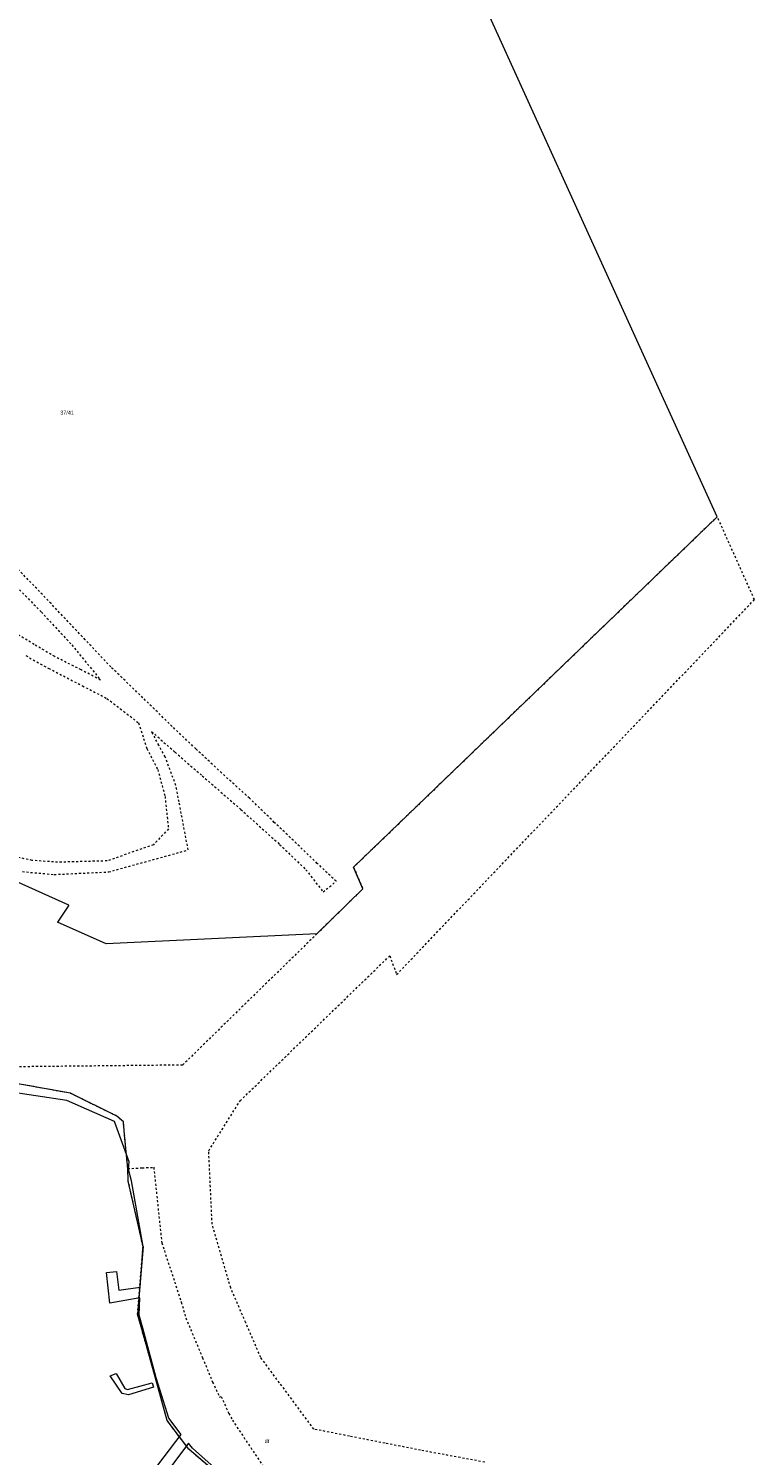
# Model space of a CAD drawing. Header units: metres. Extents: x 5549007 to 5551206, y 5955197 to 5958932.
# Tile 22 of 23: x 5550330 to 5550505, y 5958033 to 5958378. Entities that reach past the tile are written whole.
import ezdxf

# ---------------------------------------------------------------- set-up
doc = ezdxf.new("R2010")
doc.units = ezdxf.units.M
doc.linetypes.add('219-500', pattern=[0])
doc.linetypes.add('egug-500', pattern=[1, 0.5, -0.5])
doc.styles.get("Standard").update_dxf_attribs({"font": 'Working1250', "width": 0.75})

msp = doc.modelspace()

# ---------------------------------------------------------------- linework, layer by layer
at = {"layer": '218-kontur użytku gruntowego', "color": 3, "linetype": 'egug-500', "lineweight": 18, "flags": 128}
for points in [[(5550496.42, 5958259.88), (5550408.34, 5958174.99)], [(5550505.42, 5958239.8), (5550496.42, 5958259.88)], [(5550323.93, 5958245.77), (5550332.72, 5958236.79)], [(5550335.06, 5958238.86), (5550326.81, 5958247.45)], [(5550343.34, 5958230.1), (5550335.06, 5958238.86)], [(5550418.77, 5958149), (5550505.42, 5958239.8)], [(5550332.72, 5958236.79), (5550340.09, 5958228.84)], [(5550330.99, 5958228.95), (5550322.95, 5958233.77)], [(5550335.95, 5958226), (5550330.99, 5958228.95)], [(5550340.09, 5958228.84), (5550347.07, 5958220.33)], [(5550349.54, 5958223.5), (5550343.34, 5958230.1)], [(5550328.98, 5958226.23), (5550334.52, 5958223.15)], [(5550342.34, 5958222.8), (5550335.95, 5958226)], [(5550334.52, 5958223.15), (5550342.66, 5958218.93)], [(5550347.07, 5958220.33), (5550342.34, 5958222.8)], [(5550357.31, 5958216.04), (5550349.54, 5958223.5)], [(5550342.66, 5958218.93), (5550348.62, 5958215.86)], [(5550348.62, 5958215.86), (5550351.85, 5958213.39)], [(5550364.39, 5958209.1), (5550357.31, 5958216.04)], [(5550351.85, 5958213.39), (5550356.27, 5958209.94)], [(5550356.27, 5958209.94), (5550358.28, 5958203.72)], [(5550361.18, 5958204.54), (5550359.43, 5958207.87)], [(5550359.43, 5958207.87), (5550365.1, 5958202.84)], [(5550370.14, 5958203.65), (5550364.39, 5958209.1)], [(5550358.28, 5958203.72), (5550360.91, 5958198.64)], [(5550362.71, 5958201.7), (5550361.18, 5958204.54)], [(5550376.36, 5958197.83), (5550370.14, 5958203.65)], [(5550365.3, 5958194.82), (5550362.71, 5958201.7)], [(5550365.1, 5958202.84), (5550371.67, 5958197.16)], [(5550360.91, 5958198.64), (5550362.67, 5958192.13)], [(5550371.67, 5958197.16), (5550381.03, 5958188.97)], [(5550383.11, 5958191.73), (5550376.36, 5958197.83)], [(5550366.07, 5958190.83), (5550365.3, 5958194.82)], [(5550362.67, 5958192.13), (5550363.5, 5958184.25)], [(5550368.28, 5958179.18), (5550366.07, 5958190.83)], [(5550389.14, 5958185.86), (5550383.11, 5958191.73)], [(5550381.03, 5958188.97), (5550390.42, 5958180.53)], [(5550363.5, 5958184.25), (5550359.85, 5958180.42)], [(5550399.54, 5958175.93), (5550389.14, 5958185.86)], [(5550359.85, 5958180.42), (5550348.64, 5958176.52)], [(5550390.42, 5958180.53), (5550396.77, 5958174.4)], [(5550330.5, 5958176.66), (5550325.31, 5958177.7)], [(5550336.67, 5958176.19), (5550330.5, 5958176.66)], [(5550348.64, 5958176.52), (5550336.67, 5958176.19)], [(5550349.03, 5958173.86), (5550368.28, 5958179.18)], [(5550404.11, 5958171.58), (5550399.54, 5958175.93)], [(5550328.12, 5958173.93), (5550335.84, 5958173.23)], [(5550335.84, 5958173.23), (5550349.03, 5958173.86)], [(5550396.77, 5958174.4), (5550400.95, 5958169.01)], [(5550408.34, 5958174.99), (5550410.58, 5958169.77)], [(5550410.58, 5958169.77), (5550399.47, 5958158.89)], [(5550400.95, 5958169.01), (5550404.11, 5958171.58)], [(5550399.47, 5958158.89), (5550366.92, 5958127.08)], [(5550380.85, 5958118.42), (5550417.09, 5958153.54)], [(5550417.09, 5958153.54), (5550418.77, 5958149)], [(5550366.92, 5958127.08), (5550327.45, 5958126.66)], [(5550339.76, 5958120.24), (5550324.79, 5958122.97)], [(5550351.02, 5958114.69), (5550339.76, 5958120.24)], [(5550373.26, 5958106.33), (5550380.85, 5958118.42)], [(5550352.59, 5958113.29), (5550351.02, 5958114.69)], [(5550352.88, 5958110.19), (5550352.59, 5958113.29)], [(5550353.64, 5958102.01), (5550352.88, 5958110.19)], [(5550374.08, 5958088.55), (5550373.26, 5958106.33)], [(5550353.64, 5958102.01), (5550357.14, 5958102.18)], [(5550353.78, 5958098.97), (5550353.64, 5958102.01)], [(5550357.14, 5958102.18), (5550359.95, 5958102.32)], [(5550359.95, 5958102.32), (5550361.88, 5958084.03)], [(5550357.34, 5958083.17), (5550353.78, 5958098.97)], [(5550376.33, 5958080.83), (5550374.08, 5958088.55)], [(5550356.04, 5958066.77), (5550357.34, 5958083.17)], [(5550361.88, 5958084.03), (5550366.62, 5958069.66)], [(5550378.58, 5958073.1), (5550376.33, 5958080.83)], [(5550382.22, 5958064.69), (5550378.58, 5958073.1)], [(5550366.62, 5958069.66), (5550367.72, 5958065.83)], [(5550357.1, 5958062.88), (5550356.04, 5958066.77)], [(5550367.72, 5958065.83), (5550371.75, 5958056.21)], [(5550360.39, 5958051.27), (5550357.1, 5958062.88)], [(5550385.85, 5958056.27), (5550382.22, 5958064.69)], [(5550371.75, 5958056.21), (5550374.2, 5958050.3)], [(5550398.71, 5958038.91), (5550385.85, 5958056.27)], [(5550363.21, 5958040.96), (5550360.39, 5958051.27)], [(5550374.2, 5958050.3), (5550375.9, 5958046.63)], [(5550375.9, 5958046.63), (5550376.27, 5958046.8)], [(5550376.27, 5958046.8), (5550378.11, 5958042.69)], [(5550378.11, 5958042.69), (5550378.98, 5958041.08)], [(5550368.44, 5958034.04), (5550363.21, 5958040.96)], [(5550378.98, 5958041.08), (5550388.28, 5958027.17)], [(5550407.33, 5958037.2), (5550398.71, 5958038.91)], [(5550415.95, 5958035.49), (5550407.33, 5958037.2)], [(5550424.57, 5958033.79), (5550415.95, 5958035.49)], [(5550384.97, 5958019.86), (5550368.44, 5958034.04)], [(5550440.09, 5958030.91), (5550424.57, 5958033.79)]]:
    msp.add_lwpolyline(points, dxfattribs=at)
at = {"layer": '219-działka ewidencyjna', "color": 7, "linetype": '219-500', "lineweight": 18, "flags": 128}
for points in [[(5550496.42, 5958259.88), (5550419.47, 5958429.18)], [(5550496.42, 5958259.88), (5550408.34, 5958174.99)], [(5550339.4, 5958165.82), (5550313.44, 5958177.41)], [(5550410.58, 5958169.77), (5550408.34, 5958174.99)], [(5550410.58, 5958169.77), (5550399.47, 5958158.89)], [(5550339.4, 5958165.82), (5550336.6, 5958161.68)], [(5550348.42, 5958156.4), (5550336.6, 5958161.68)], [(5550399.47, 5958158.89), (5550348.42, 5958156.4)], [(5550339.76, 5958120.24), (5550324.79, 5958122.97)], [(5550351.02, 5958114.69), (5550339.76, 5958120.24)], [(5550352.59, 5958113.29), (5550351.02, 5958114.69)], [(5550352.88, 5958110.19), (5550352.59, 5958113.29)], [(5550353.64, 5958102.01), (5550352.88, 5958110.19)], [(5550353.78, 5958098.97), (5550353.64, 5958102.01)], [(5550357.34, 5958083.17), (5550353.78, 5958098.97)], [(5550357.34, 5958083.17), (5550356.04, 5958066.77)], [(5550357.1, 5958062.88), (5550356.04, 5958066.77)], [(5550360.39, 5958051.27), (5550357.1, 5958062.88)], [(5550363.21, 5958040.96), (5550360.39, 5958051.27)], [(5550368.44, 5958034.04), (5550363.21, 5958040.96)], [(5550384.97, 5958019.86), (5550368.44, 5958034.04)]]:
    msp.add_lwpolyline(points, dxfattribs=at)
at = {"layer": 'woda stojąca', "color": 141, "linetype": 'CONTINUOUS', "lineweight": 18, "flags": 128}
for points in [[(5550359.63, 5958028.49), (5550366.6, 5958037.61), (5550363.57, 5958041.58), (5550360.55, 5958051.34), (5550357.33, 5958063.33), (5550356.4, 5958066.47), (5550356.57, 5958070.7), (5550349.31, 5958069.44), (5550348.48, 5958076.81), (5550350.89, 5958077.08), (5550351.45, 5958072.54), (5550356.67, 5958073.26), (5550357.34, 5958083.17), (5550354.53, 5958099.03), (5550353.84, 5958101.78), (5550354.01, 5958103.67), (5550350.42, 5958113.38), (5550338.9, 5958118.47), (5550323.85, 5958120.74)], [(5550385.16, 5958020.18), (5550369.31, 5958034.32), (5550368.37, 5958035.48), (5550361.9, 5958026.84)]]:
    msp.add_lwpolyline(points, dxfattribs=at)
msp.add_lwpolyline([(5550359.59, 5958050.14), (5550359.92, 5958049.11), (5550353.85, 5958047.19), (5550352.27, 5958047.57), (5550349.41, 5958051.81), (5550350.86, 5958052.42), (5550352.95, 5958048.77), (5550353.59, 5958048.52)], close=True, dxfattribs=at)

# ---------------------------------------------------------------- texts
at = {"layer": '210-oznaczenie konturu użytku gruntowego', "color": 3, "linetype": 'CONTINUOUS', "lineweight": 18, "width": 0.79}
msp.add_text('dr', height=1, dxfattribs=at).set_placement((5550386.8, 5958035.58))
at = {"layer": '211-numer działki ewidencyjnej', "color": 7, "linetype": 'CONTINUOUS', "lineweight": 18, "width": 0.79}
msp.add_text('37/41', height=1, dxfattribs=at).set_placement((5550337.3, 5958284.58))

doc.saveas('drawing.dxf')
